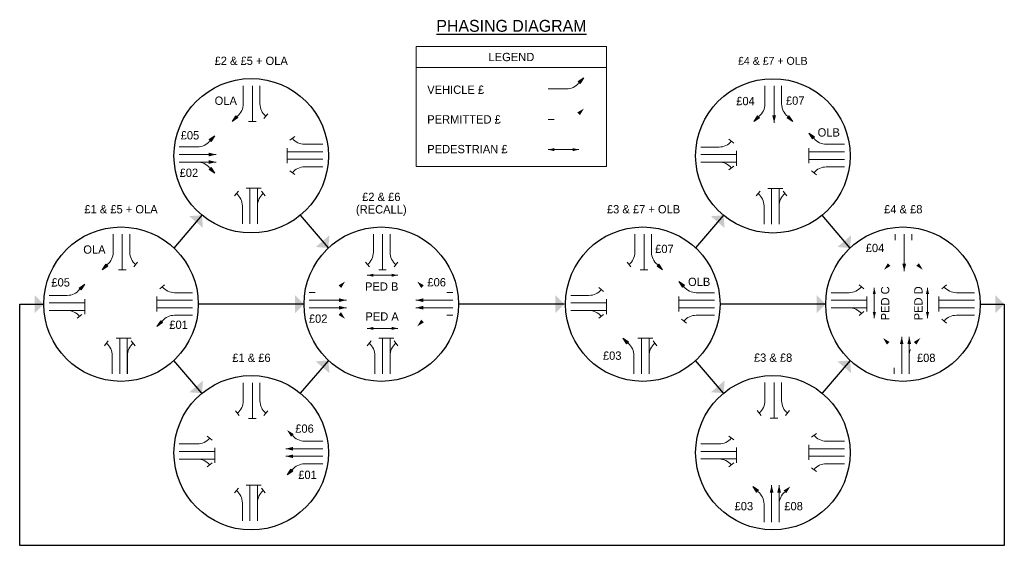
# Paper-space layout '17 TRAFFIC SIGNAL DETAIL' of a CAD drawing. Header units: feet. Extents: x -1.8 to 50.8, y 1.6 to 23.6.
# Tile 3 of 3: x 34.3 to 50.8, y 13.2 to 22. Entities that reach past the tile are written whole.
import ezdxf
from ezdxf.enums import TextEntityAlignment as Align

# ---------------------------------------------------------------- set-up
doc = ezdxf.new("R2010")
doc.units = ezdxf.units.FT
doc.header["$LTSCALE"] = 20
doc.header["$MEASUREMENT"] = 0
for name, pattern in [('DGN Style 1', [0.216373, 0.000360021, -0.216013]), ('DGN Style 2', [0.360021, 0.216013, -0.144009]), ('foctvex', [0])]:
    doc.linetypes.add(name, pattern=pattern)
doc.layers.get('0').update_dxf_attribs({"lineweight": 15, "true_color": 0xc2ced6})
doc.layers.add('SH_Data', color=7, linetype='Continuous', lineweight=15)
doc.layers.add('SH_Text', color=7, linetype='Continuous', lineweight=35)
doc.styles.add('Font 31 Normal (0.14)', font='font31.shx', dxfattribs={"height": 2.8})
doc.styles.add('Slanted Normal (0.14) Font 31', font='font31.shx', dxfattribs={"height": 0.14})
doc.styles.add('Style-font31', font='font31.shx')

# ---------------------------------------------------------------- blocks, each defined once
blk = doc.blocks.new('TERMF')
at = {"linetype": 'foctvex'}
blk.add_hatch(color=4, dxfattribs=at).paths.add_polyline_path([(-0.14, -0.028), (-0.14, 0.028), (0, 0)])
at = {"color": 4, "linetype": 'Continuous', "lineweight": 15, "flags": 128}
blk.add_lwpolyline([(-0.14, -0.028), (-0.14, 0.028), (0, 0), (-0.14, -0.028)], dxfattribs=at)
blk = doc.blocks.new('*U1281')
at = {"layer": 'SH_Data', "color": 2, "linetype": 'Continuous', "lineweight": 13, "extrusion": (0, 0, -1), "flags": 128}
blk.add_lwpolyline([(-0.096, 0.308), (-0.096, -0.005, 0.227198), (0.006, -0.217)], format="xyb", dxfattribs=at)
at = {"layer": 'SH_Data', "color": 1, "linetype": 'Continuous', "lineweight": 13, "extrusion": (0, 0, -1), "xscale": 0.8222475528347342, "yscale": 0.8222475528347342, "zscale": 0.8222475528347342, "rotation": 314.9229827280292}
blk.add_blockref('TERMF', (0.096, -0.308), dxfattribs=at)
blk = doc.blocks.new('TERMF_4')
at = {"layer": 'SH_Data', "color": 1, "linetype": 'Continuous', "lineweight": 13, "extrusion": (0, 0, -1)}
blk.add_solid([(0.156, 0.039), (0, 0), (0.156, -0.039)], dxfattribs=at)
blk = doc.blocks.new('*U1288')
at = {"layer": 'SH_Data', "color": 2, "linetype": 'DGN Style 1', "lineweight": 13, "flags": 128}
blk.add_lwpolyline([(-0.115, 0.37), (-0.115, -0.006, 0.227198), (0.007, -0.261)], format="xyb", dxfattribs=at)
at = {"layer": 'SH_Data', "color": 1, "linetype": 'Continuous', "lineweight": 13, "xscale": 0.986697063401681, "yscale": 0.986697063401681, "zscale": 0.986697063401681, "rotation": 314.9229827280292}
blk.add_blockref('TERMF_4', (0.115, -0.37), dxfattribs=at)
blk = doc.blocks.new('TERMF_5')
at = {"layer": 'SH_Data', "color": 1, "linetype": 'Continuous', "lineweight": 13}
blk.add_solid([(-0.156, 0.039), (0, 0), (-0.156, -0.039)], dxfattribs=at)
blk = doc.blocks.new('TERMF_6')
at = {"layer": 'SH_Data', "color": 1, "linetype": 'Continuous', "lineweight": 13}
blk.add_solid([(-0.156, 0.039), (0, 0), (-0.156, -0.039)], dxfattribs=at)
blk = doc.blocks.new('*U1291')
at = {"layer": 'SH_Data', "color": 2, "linetype": 'DGN Style 2', "lineweight": 13}
blk.add_line((0.375, 0), (-0.375, 0), dxfattribs=at)
at = {"layer": 'SH_Data', "color": 1, "linetype": 'Continuous', "lineweight": 13, "extrusion": (0, 0, -1), "xscale": 0.9754271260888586, "yscale": 0.9754271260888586, "zscale": 0.9754271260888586, "rotation": 9.12631102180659e-12}
blk.add_blockref('TERMF_6', (0.375, 0), dxfattribs=at)
at = {"layer": 'SH_Data', "color": 1, "linetype": 'Continuous', "lineweight": 13, "xscale": 0.9754271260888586, "yscale": 0.9754271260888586, "zscale": 0.9754271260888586, "rotation": 9.12631102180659e-12}
blk.add_blockref('TERMF_5', (0.375, 0), dxfattribs=at)
blk = doc.blocks.new('PED')
at = {"layer": 'SH_Data', "color": 2, "linetype": 'DGN Style 2', "lineweight": 13}
blk.add_blockref('*U1291', (0, 0), dxfattribs=at)
blk = doc.blocks.new('STHRU')
at = {"layer": 'SH_Data', "color": 2, "linetype": 'Continuous', "lineweight": 13}
for p, q in [((0, 0), (0.731, 0)), ((0.731, -0.077), (0.731, 0.077))]:
    blk.add_line(p, q, dxfattribs=at)
blk = doc.blocks.new('*U1282')
at = {"layer": 'SH_Data', "color": 2, "linetype": 'Continuous', "lineweight": 13}
blk.add_line((0.001, 0.283), (0.067, 0.201), dxfattribs=at)
at = {"layer": 'SH_Data', "color": 2, "linetype": 'Continuous', "lineweight": 13, "flags": 128}
blk.add_lwpolyline([(-0.067, -0.283), (-0.067, 0.03, -0.227198), (0.034, 0.242)], format="xyb", dxfattribs=at)
blk = doc.blocks.new('TERMF_1')
at = {"layer": 'SH_Data', "color": 1, "linetype": 'Continuous', "lineweight": 13, "extrusion": (0, 0, -1)}
blk.add_solid([(0.156, 0.039), (0, 0), (0.156, -0.039)], dxfattribs=at)
blk = doc.blocks.new('TERMF_2')
at = {"layer": 'SH_Data', "color": 1, "linetype": 'Continuous', "lineweight": 13}
blk.add_solid([(-0.156, 0.039), (0, 0), (-0.156, -0.039)], dxfattribs=at)
blk = doc.blocks.new('*U1284')
at = {"layer": 'SH_Data', "color": 2, "linetype": 'Continuous', "lineweight": 13}
blk.add_line((0.32, 0), (-0.32, 0), dxfattribs=at)
at = {"layer": 'SH_Data', "color": 1, "linetype": 'Continuous', "lineweight": 13, "xscale": 0.8222464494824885, "yscale": 0.8222464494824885, "zscale": 0.8222464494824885, "rotation": 9.126311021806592e-12}
blk.add_blockref('TERMF_2', (0.32, 0), dxfattribs=at)
blk = doc.blocks.new('TERMF_3')
at = {"layer": 'SH_Data', "color": 1, "linetype": 'Continuous', "lineweight": 13, "extrusion": (0, 0, -1)}
blk.add_solid([(0.156, 0.039), (0, 0), (0.156, -0.039)], dxfattribs=at)
blk = doc.blocks.new('*U1286')
at = {"layer": 'SH_Data', "color": 2, "linetype": 'DGN Style 1', "lineweight": 13, "flags": 128}
blk.add_lwpolyline([(0.115, -0.37), (0.115, 0.006, 0.227198), (-0.007, 0.261)], format="xyb", dxfattribs=at)
at = {"layer": 'SH_Data', "color": 1, "linetype": 'Continuous', "lineweight": 13, "xscale": 0.986697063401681, "yscale": 0.986697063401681, "zscale": 0.986697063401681, "rotation": 134.9229827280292}
blk.add_blockref('TERMF_3', (-0.115, 0.37), dxfattribs=at)
blk = doc.blocks.new('TERMF_7')
at = {"layer": 'SH_Data', "color": 1, "linetype": 'Continuous', "lineweight": 13, "extrusion": (0, 0, -1)}
blk.add_solid([(0.156, 0.039), (0, 0), (0.156, -0.039)], dxfattribs=at)
blk = doc.blocks.new('*U1294')
at = {"layer": 'SH_Data', "color": 2, "linetype": 'DGN Style 1', "lineweight": 13, "flags": 128}
blk.add_lwpolyline([(-0.3, 0.094), (0.005, 0.094, -0.227198), (0.212, -0.005)], format="xyb", dxfattribs=at)
at = {"layer": 'SH_Data', "color": 1, "linetype": 'Continuous', "lineweight": 13, "extrusion": (0, 0, -1), "xscale": 0.801444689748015, "yscale": 0.801444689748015, "zscale": 0.801444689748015, "rotation": 224.9359150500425}
blk.add_blockref('TERMF_7', (-0.3, -0.094), dxfattribs=at)
blk = doc.blocks.new('TERMF_8')
at = {"layer": 'SH_Data', "color": 1, "linetype": 'Continuous', "lineweight": 13, "extrusion": (0, 0, -1)}
blk.add_solid([(0.156, 0.039), (0, 0), (0.156, -0.039)], dxfattribs=at)
blk = doc.blocks.new('*U1296')
at = {"layer": 'SH_Data', "color": 2, "linetype": 'DGN Style 1', "lineweight": 13, "flags": 128}
blk.add_lwpolyline([(0.3, -0.094), (-0.005, -0.094, -0.227198), (-0.212, 0.005)], format="xyb", dxfattribs=at)
at = {"layer": 'SH_Data', "color": 1, "linetype": 'Continuous', "lineweight": 13, "extrusion": (0, 0, -1), "xscale": 0.801444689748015, "yscale": 0.801444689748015, "zscale": 0.801444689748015, "rotation": 44.93591505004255}
blk.add_blockref('TERMF_8', (0.3, 0.094), dxfattribs=at)
blk = doc.blocks.new('TERMF_9')
at = {"layer": 'SH_Data', "color": 1, "linetype": 'Continuous', "lineweight": 13, "extrusion": (0, 0, -1)}
blk.add_solid([(0.156, 0.039), (0, 0), (0.156, -0.039)], dxfattribs=at)
blk = doc.blocks.new('*U1298')
at = {"layer": 'SH_Data', "color": 2, "linetype": 'DGN Style 1', "lineweight": 13, "flags": 128}
blk.add_lwpolyline([(0.094, 0.3), (0.094, -0.005, -0.227198), (-0.005, -0.212)], format="xyb", dxfattribs=at)
at = {"layer": 'SH_Data', "color": 1, "linetype": 'Continuous', "lineweight": 13, "extrusion": (0, 0, -1), "xscale": 0.8014446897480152, "yscale": 0.8014446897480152, "zscale": 0.8014446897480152, "rotation": 314.9229827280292}
blk.add_blockref('TERMF_9', (0.094, -0.3), dxfattribs=at)
blk = doc.blocks.new('TERMF_10')
at = {"layer": 'SH_Data', "color": 1, "linetype": 'Continuous', "lineweight": 13, "extrusion": (0, 0, -1)}
blk.add_solid([(0.156, 0.039), (0, 0), (0.156, -0.039)], dxfattribs=at)
blk = doc.blocks.new('*U1300')
at = {"layer": 'SH_Data', "color": 2, "linetype": 'DGN Style 1', "lineweight": 13, "extrusion": (0, 0, -1)}
blk.add_arc((-0.171, -0.15), 0.265, 1.221, 51.2007, dxfattribs=at)
at = {"layer": 'SH_Data', "color": 1, "linetype": 'Continuous', "lineweight": 13, "extrusion": (0, 0, -1), "xscale": 0.8014446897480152, "yscale": 0.8014446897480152, "zscale": 0.8014446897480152, "rotation": 134.9229827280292}
blk.add_blockref('TERMF_10', (-0.094, 0.145), dxfattribs=at)

psp = doc.layouts.new('17 TRAFFIC SIGNAL DETAIL')

# ---------------------------------------------------------------- linework, layer by layer
at = {"layer": 'SH_Data'}
psp.add_line((40.942, 21.231), (44.144, 21.231), dxfattribs=at)
at = {"layer": 'SH_Data', "color": 97, "linetype": 'Continuous', "lineweight": 30}
for p, q in [((37.334, 18.741), (36.863, 18.189)), ((39.462, 18.19), (38.991, 18.742)), ((46.114, 18.74), (45.644, 18.19)), ((48.243, 18.189), (47.772, 18.741)), ((39.053, 17.243), (37.272, 17.243)), ((43.433, 17.243), (41.652, 17.243)), ((47.834, 17.243), (46.053, 17.243)), ((37.335, 15.743), (36.863, 16.296)), ((39.462, 16.296), (38.99, 15.743)), ((46.115, 15.744), (45.644, 16.295)), ((48.243, 16.296), (47.772, 15.743))]:
    psp.add_line(p, q, dxfattribs=at)
at = {"layer": 'SH_Data', "flags": 128}
psp.add_lwpolyline([(44.144, 21.581), (40.942, 21.581), (40.942, 19.561), (44.144, 19.561), (44.144, 21.581)], close=True, dxfattribs=at)
at = {"layer": 'SH_Data', "color": 97, "lineweight": 30, "flags": 128}
psp.add_lwpolyline([(50.433, 17.243), (50.839, 17.243), (50.839, 13.181), (34.673, 13.181), (34.267, 13.181), (34.267, 17.243), (34.673, 17.243)], dxfattribs=at)
at = {"layer": 'SH_Data', "color": 2, "linetype": 'Continuous', "lineweight": 13, "flags": 128}
for points in [[(39.368, 14.935), (39.062, 14.935, -0.227198), (38.856, 15.034)], [(47.049, 13.87), (47.049, 13.877, -0.227198), (47.148, 14.083)]]:
    psp.add_lwpolyline(points, format="xyb", dxfattribs=at)
at = {"layer": 'SH_Data', "color": 61, "linetype": 'Continuous', "lineweight": 30}
for centre in [(38.163, 19.743), (46.943, 19.741), (35.972, 17.243), (40.353, 17.243), (44.754, 17.243), (49.133, 17.243), (38.163, 14.741), (46.943, 14.742)]:
    psp.add_circle(centre, 1.3, dxfattribs=at)
at = {"layer": 'SH_Data'}
for points in [[(37.334, 18.741), (37.12, 18.725), (37.351, 18.528)], [(46.114, 18.74), (45.9, 18.724), (46.13, 18.527)], [(39.462, 16.296), (39.249, 16.279), (39.479, 16.082)], [(48.243, 16.296), (48.029, 16.279), (48.26, 16.082)]]:
    psp.add_solid(points, dxfattribs=at)
at = {"layer": 'SH_Data', "extrusion": (0, 0, -1)}
for points in [[(-39.462, 18.19), (-39.249, 18.206), (-39.479, 18.403)], [(-48.243, 18.189), (-48.029, 18.206), (-48.26, 18.403)], [(-34.673, 17.243), (-34.521, 17.394), (-34.521, 17.091)], [(-39.053, 17.243), (-38.902, 17.394), (-38.901, 17.091)], [(-43.433, 17.243), (-43.282, 17.394), (-43.282, 17.091)], [(-47.834, 17.243), (-47.682, 17.394), (-47.682, 17.091)], [(-50.839, 17.243), (-50.687, 17.394), (-50.687, 17.091)], [(-37.335, 15.743), (-37.121, 15.759), (-37.352, 15.956)], [(-46.115, 15.744), (-45.901, 15.76), (-46.132, 15.957)]]:
    psp.add_solid(points, dxfattribs=at)

# ---------------------------------------------------------------- block references
at = {"layer": 'SH_Data', "color": 2, "linetype": 'Continuous', "lineweight": 13, "extrusion": (0, 0, -1)}
for name, p, xscale, yscale, zscale, rotation in [('*U1281', (-43.463, 20.962), 0.9747, 0.9747, 0.9747, 269.9870676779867), ('*U1282', (-38.376, 20.646), 0.9747, 0.9747, 0.9747, 180), ('*U1281', (-37.252, 19.984), 0.9747, 0.9747, 0.9747, 270.0000000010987), ('*U1282', (-46.008, 19.954), 0.9747, 0.9747, 0.9747, 90.00000000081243), ('STHRU', (-45.732, 19.762), 0.8216335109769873, 0.8216335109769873, 0.8216335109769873, 180.0000000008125), ('*U1282', (-39.092, 19.491), 0.9747000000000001, 0.9747000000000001, 0.9747000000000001, 269.9870676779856), ('STHRU', (-45.732, 19.635), 0.8216335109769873, 0.8216335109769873, 0.8216335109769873, 180.0000000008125), ('*U1282', (-47.872, 19.489), 0.9747000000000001, 0.9747000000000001, 0.9747000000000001, 269.9870676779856), ('STHRU', (-38.141, 18.594), 0.8216335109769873, 0.8216335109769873, 0.8216335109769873, 90.00000000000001), ('STHRU', (-38.268, 18.594), 0.8216335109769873, 0.8216335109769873, 0.8216335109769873, 90.00000000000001), ('STHRU', (-46.922, 18.593), 0.8216335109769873, 0.8216335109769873, 0.8216335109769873, 90.00000000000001), ('STHRU', (-47.049, 18.593), 0.8216335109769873, 0.8216335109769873, 0.8216335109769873, 90.00000000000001), ('*U1282', (-36.186, 18.146), 0.9747, 0.9747, 0.9747, 180), ('*U1282', (-40.566, 18.146), 0.9747, 0.9747, 0.9747, 180), ('*U1281', (-35.062, 17.484), 0.9747, 0.9747, 0.9747, 270.0000000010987), ('*U1282', (-48.198, 17.502), 0.9747, 0.9747, 0.9747, 90.00000000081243), ('*U1282', (-43.819, 17.456), 0.9747, 0.9747, 0.9747, 90.00000000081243), ('STHRU', (-34.762, 17.263), 0.8216335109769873, 0.8216335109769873, 0.8216335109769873, 180.0000000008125), ('STHRU', (-43.543, 17.263), 0.8216335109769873, 0.8216335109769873, 0.8216335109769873, 180.0000000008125), ('STHRU', (-47.922, 17.31), 0.8216335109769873, 0.8216335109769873, 0.8216335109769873, 180.0000000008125), ('STHRU', (-47.922, 17.183), 0.8216335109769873, 0.8216335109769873, 0.8216335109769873, 180.0000000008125), ('STHRU', (-34.762, 17.137), 0.8216335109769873, 0.8216335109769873, 0.8216335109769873, 180.0000000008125), ('STHRU', (-43.543, 17.136), 0.8216335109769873, 0.8216335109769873, 0.8216335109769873, 180.0000000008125), ('*U1281', (-36.877, 16.963), 0.9747000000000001, 0.9747000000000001, 0.9747000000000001, 89.9870676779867), ('*U1282', (-45.683, 16.991), 0.9747000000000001, 0.9747000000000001, 0.9747000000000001, 269.9870676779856), ('*U1282', (-50.062, 16.991), 0.9747000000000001, 0.9747000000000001, 0.9747000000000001, 269.9870676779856), ('STHRU', (-35.951, 16.072), 0.8216335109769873, 0.8216335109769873, 0.8216335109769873, 90.00000000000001), ('STHRU', (-36.078, 16.072), 0.8216335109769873, 0.8216335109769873, 0.8216335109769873, 90.00000000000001), ('STHRU', (-40.374, 16.072), 0.8216335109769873, 0.8216335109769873, 0.8216335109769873, 90.00000000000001), ('STHRU', (-40.5, 16.072), 0.8216335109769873, 0.8216335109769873, 0.8216335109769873, 90.00000000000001), ('*U1281', (-44.512, 16.372), 0.9747, 0.9747, 0.9747, 180), ('STHRU', (-44.733, 16.072), 0.8216335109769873, 0.8216335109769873, 0.8216335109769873, 90.00000000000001), ('STHRU', (-44.859, 16.072), 0.8216335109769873, 0.8216335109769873, 0.8216335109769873, 90.00000000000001), ('*U1282', (-38.376, 15.644), 0.9747, 0.9747, 0.9747, 180), ('*U1282', (-47.156, 15.646), 0.9747, 0.9747, 0.9747, 180), ('*U1282', (-37.228, 14.954), 0.9747, 0.9747, 0.9747, 90.00000000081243), ('*U1282', (-46.008, 14.955), 0.9747, 0.9747, 0.9747, 90.00000000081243), ('STHRU', (-36.952, 14.761), 0.8216335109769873, 0.8216335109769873, 0.8216335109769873, 180.0000000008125), ('STHRU', (-45.732, 14.763), 0.8216335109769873, 0.8216335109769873, 0.8216335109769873, 180.0000000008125), ('STHRU', (-36.952, 14.635), 0.8216335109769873, 0.8216335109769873, 0.8216335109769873, 180.0000000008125), ('STHRU', (-45.732, 14.636), 0.8216335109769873, 0.8216335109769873, 0.8216335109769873, 180.0000000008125), ('*U1281', (-39.067, 14.461), 0.9747000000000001, 0.9747000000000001, 0.9747000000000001, 89.9870676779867), ('*U1282', (-47.872, 14.49), 0.9747000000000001, 0.9747000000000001, 0.9747000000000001, 269.9870676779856), ('STHRU', (-38.141, 13.592), 0.8216335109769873, 0.8216335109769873, 0.8216335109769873, 90.00000000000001), ('STHRU', (-38.268, 13.592), 0.8216335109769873, 0.8216335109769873, 0.8216335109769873, 90.00000000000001), ('*U1281', (-46.701, 13.872), 0.9747, 0.9747, 0.9747, 180)]:
    psp.add_blockref(name, p, dxfattribs=dict(at, xscale=xscale, yscale=yscale, zscale=zscale, rotation=rotation))
at = {"layer": 'SH_Data', "color": 2, "linetype": 'Continuous', "lineweight": 13, "xscale": 0.9747, "yscale": 0.9747, "zscale": 0.9747}
for name, p in [('*U1281', (37.936, 20.622)), ('*U1281', (46.716, 20.62)), ('*U1282', (38.334, 18.87)), ('*U1282', (47.114, 18.869)), ('*U1281', (35.746, 18.122)), ('*U1282', (36.144, 16.348)), ('*U1282', (40.566, 16.348)), ('*U1282', (44.925, 16.348)), ('*U1282', (38.334, 13.868))]:
    psp.add_blockref(name, p, dxfattribs=at)
at = {"layer": 'SH_Data', "color": 2, "linetype": 'Continuous', "lineweight": 13}
for name, p, xscale, yscale, zscale, rotation in [('STHRU', (38.183, 20.922), 0.8216335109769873, 0.8216335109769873, 0.8216335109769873, 270), ('*U1282', (39.092, 20.002), 0.9747000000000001, 0.9747000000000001, 0.9747000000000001, 89.98706767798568), ('*U1281', (47.848, 20.029), 0.9747000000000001, 0.9747000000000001, 0.9747000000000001, 269.9870676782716), ('*U1281', (37.252, 19.543), 0.9747000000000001, 0.9747000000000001, 0.9747000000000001, 89.98706767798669), ('*U1282', (46.008, 19.57), 0.9747, 0.9747, 0.9747, 270.0000000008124), ('STHRU', (35.993, 18.422), 0.8216335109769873, 0.8216335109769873, 0.8216335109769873, 270), ('*U1282', (40.154, 18.146), 0.9747, 0.9747, 0.9747, 180), ('STHRU', (40.374, 18.422), 0.8216335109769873, 0.8216335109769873, 0.8216335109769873, 270), ('*U1282', (44.555, 18.146), 0.9747, 0.9747, 0.9747, 180), ('STHRU', (44.775, 18.422), 0.8216335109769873, 0.8216335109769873, 0.8216335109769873, 270), ('*U1282', (36.902, 17.502), 0.9747000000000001, 0.9747000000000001, 0.9747000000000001, 89.98706767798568), ('*U1281', (45.659, 17.53), 0.9747000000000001, 0.9747000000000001, 0.9747000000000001, 269.9870676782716), ('*U1282', (50.062, 17.502), 0.9747000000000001, 0.9747000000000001, 0.9747000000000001, 89.98706767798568), ('*U1282', (35.038, 17.071), 0.9747, 0.9747, 0.9747, 270.0000000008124), ('*U1282', (43.819, 17.071), 0.9747, 0.9747, 0.9747, 270.0000000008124), ('*U1282', (48.198, 17.118), 0.9747, 0.9747, 0.9747, 270.0000000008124), ('*U1282', (37.964, 15.644), 0.9747, 0.9747, 0.9747, 180), ('STHRU', (38.183, 15.92), 0.8216335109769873, 0.8216335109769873, 0.8216335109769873, 270), ('*U1282', (46.745, 15.646), 0.9747, 0.9747, 0.9747, 180), ('STHRU', (46.964, 15.921), 0.8216335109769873, 0.8216335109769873, 0.8216335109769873, 270), ('*U1282', (47.872, 15.002), 0.9747000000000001, 0.9747000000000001, 0.9747000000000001, 89.98706767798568), ('*U1282', (37.228, 14.569), 0.9747, 0.9747, 0.9747, 270.0000000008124), ('*U1282', (46.008, 14.57), 0.9747, 0.9747, 0.9747, 270.0000000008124)]:
    psp.add_blockref(name, p, dxfattribs=dict(at, xscale=xscale, yscale=yscale, zscale=zscale, rotation=rotation))
at = {"layer": 'SH_Data', "color": 1, "linetype": 'Continuous', "lineweight": 13, "extrusion": (0, 0, -1)}
for name, p, xscale, yscale, zscale, rotation in [('*U1284', (-46.964, 20.609), 0.9747, 0.9747, 0.9747, 270.0000000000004), ('*U1284', (-37.263, 19.763), 0.9747, 0.9747, 0.9747, 179.9999999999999), ('*U1284', (-37.263, 19.637), 0.9747, 0.9747, 0.9747, 179.9999999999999), ('*U1284', (-49.154, 18.11), 0.9747, 0.9747, 0.9747, 270.0000000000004), ('*U1284', (-39.453, 17.31), 0.9747, 0.9747, 0.9747, 179.9999999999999), ('*U1284', (-39.453, 17.183), 0.9747, 0.9747, 0.9747, 179.9999999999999), ('TERMF_1', (-38.767, 15.122), 0.801444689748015, 0.801444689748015, 0.801444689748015, 44.93591505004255), ('TERMF_1', (-47.236, 14.172), 0.8014446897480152, 0.8014446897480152, 0.8014446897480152, 134.9229827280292)]:
    psp.add_blockref(name, p, dxfattribs=dict(at, xscale=xscale, yscale=yscale, zscale=zscale, rotation=rotation))
at = {"layer": 'SH_Data', "color": 2, "linetype": 'Continuous', "lineweight": 13, "extrusion": (0, 0, -1)}
for name, p, xscale, yscale, zscale in [('*U1281', (-47.184, 20.62), 0.9747, 0.9747, 0.9747), ('STHRU', (-39.368, 19.81), 0.8216335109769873, 0.8216335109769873, 0.8216335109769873), ('STHRU', (-39.368, 19.683), 0.8216335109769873, 0.8216335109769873, 0.8216335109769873), ('STHRU', (-48.148, 19.809), 0.8216335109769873, 0.8216335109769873, 0.8216335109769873), ('STHRU', (-48.148, 19.682), 0.8216335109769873, 0.8216335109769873, 0.8216335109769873), ('*U1282', (-37.949, 18.87), 0.9747, 0.9747, 0.9747), ('*U1282', (-46.729, 18.869), 0.9747, 0.9747, 0.9747), ('*U1281', (-44.995, 18.122), 0.9747, 0.9747, 0.9747), ('STHRU', (-37.178, 17.31), 0.8216335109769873, 0.8216335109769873, 0.8216335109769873), ('STHRU', (-37.178, 17.183), 0.8216335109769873, 0.8216335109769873, 0.8216335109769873), ('STHRU', (-45.959, 17.31), 0.8216335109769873, 0.8216335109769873, 0.8216335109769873), ('STHRU', (-45.959, 17.183), 0.8216335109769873, 0.8216335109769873, 0.8216335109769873), ('STHRU', (-50.338, 17.31), 0.8216335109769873, 0.8216335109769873, 0.8216335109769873), ('STHRU', (-50.338, 17.183), 0.8216335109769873, 0.8216335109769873, 0.8216335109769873), ('*U1282', (-35.759, 16.348), 0.9747, 0.9747, 0.9747), ('*U1282', (-40.181, 16.348), 0.9747, 0.9747, 0.9747), ('STHRU', (-48.148, 14.809), 0.8216335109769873, 0.8216335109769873, 0.8216335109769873), ('STHRU', (-48.148, 14.683), 0.8216335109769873, 0.8216335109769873, 0.8216335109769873), ('*U1282', (-37.949, 13.868), 0.9747, 0.9747, 0.9747)]:
    psp.add_blockref(name, p, dxfattribs=dict(at, xscale=xscale, yscale=yscale, zscale=zscale))
at = {"layer": 'SH_Data', "color": 2, "linetype": 'DGN Style 1', "lineweight": 13, "xscale": 0.8122499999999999, "yscale": 0.8122499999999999, "zscale": 0.8122499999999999}
for p, rotation in [((43.463, 20.445), 89.99999999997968), ((39.442, 17.531), 89.99999999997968), ((41.258, 16.963), 269.9999999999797), ((48.891, 16.372), 180)]:
    psp.add_blockref('*U1288', p, dxfattribs=dict(at, rotation=rotation))
at = {"layer": 'SH_Data', "color": 2, "linetype": 'DGN Style 2', "lineweight": 13, "xscale": 0.6846945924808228, "yscale": 0.6846945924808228, "zscale": 0.6846945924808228}
psp.add_blockref('PED', (43.419, 19.846), dxfattribs=at)
at = {"layer": 'SH_Data', "color": 1, "linetype": 'Continuous', "lineweight": 13}
for name, p in [('*U1298', (48.907, 18.122)), ('*U1296', (41.258, 17.531)), ('*U1294', (39.442, 17.09)), ('*U1300', (49.332, 16.528))]:
    psp.add_blockref(name, p, dxfattribs=at)
for name, p, xscale, yscale, zscale, rotation in [('*U1286', (49.374, 18.122), 0.8122499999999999, 0.8122499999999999, 0.8122499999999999, 180), ('*U1284', (41.246, 17.31), 0.9747, 0.9747, 0.9747, 179.9999999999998), ('*U1284', (41.246, 17.183), 0.9747, 0.9747, 0.9747, 179.9999999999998), ('*U1284', (49.112, 16.383), 0.9747, 0.9747, 0.9747, 90.00000000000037), ('*U1284', (49.239, 16.383), 0.9747, 0.9747, 0.9747, 90), ('*U1284', (39.056, 14.808), 0.9747, 0.9747, 0.9747, 179.9999999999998), ('*U1284', (39.056, 14.681), 0.9747, 0.9747, 0.9747, 179.9999999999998), ('*U1284', (46.922, 13.883), 0.9747, 0.9747, 0.9747, 90.00000000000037), ('*U1284', (47.049, 13.883), 0.9747, 0.9747, 0.9747, 90)]:
    psp.add_blockref(name, p, dxfattribs=dict(at, xscale=xscale, yscale=yscale, zscale=zscale, rotation=rotation))
at = {"layer": 'SH_Data', "color": 2, "linetype": 'DGN Style 2', "lineweight": 13, "xscale": 0.6846945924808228, "yscale": 0.6846945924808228, "zscale": 0.6846945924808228}
for p, rotation in [((40.374, 17.73), 180), ((48.651, 17.262), 270), ((49.546, 17.262), 270), ((40.374, 16.835), 180)]:
    psp.add_blockref('PED', p, dxfattribs=dict(at, rotation=rotation))

# ---------------------------------------------------------------- texts
at = {"layer": 'SH_Text', "lineweight": 30}
for s, height, style, p in [('%%UPHASING DIAGRAM', 0.2, 'Style-font31', (42.543, 21.931)), ('LEGEND', 0.14, 'Font 31 Normal (0.14)', (42.543, 21.406))]:
    psp.add_text(s, height=height, dxfattribs=dict(at, style=style)).set_placement(p, align=Align.MIDDLE_CENTER)
at = {"layer": 'SH_Text', "linetype": 'Continuous', "lineweight": 13, "style": 'Slanted Normal (0.14) Font 31'}
for s, height, p in [('£2 & £5 + OLA', 0.14, (38.163, 21.342)), ('£4 & £7 + OLB', 0.133, (46.943, 21.341)), ('£1 & £5 + OLA', 0.14, (35.972, 18.842)), ('£3 & £7 + OLB', 0.14, (44.767, 18.842)), ('£4 & £8', 0.14, (49.138, 18.842)), ('£1 & £6', 0.14, (38.167, 16.34)), ('£3 & £8', 0.14, (46.947, 16.342))]:
    psp.add_text(s, height=height, dxfattribs=at).set_placement(p, align=Align.MIDDLE_CENTER)
at = {"layer": 'SH_Text', "style": 'Font 31 Normal (0.14)'}
for s, p in [('VEHICLE £', (41.126, 20.925)), ('PERMITTED £', (41.126, 20.425)), ('PEDESTRIAN £', (41.126, 19.925))]:
    psp.add_text(s, height=0.14, dxfattribs=at).set_placement(p, align=Align.TOP_LEFT)
at = {"layer": 'SH_Text', "linetype": 'Continuous', "lineweight": 13, "style": 'Slanted Normal (0.14) Font 31'}
for s, p in [('OLA', (37.548, 20.74)), ('£04', (46.327, 20.734)), ('£07', (47.163, 20.741)), ('£05', (36.976, 20.157)), ('OLB', (47.697, 20.206)), ('£02', (36.958, 19.526)), ('OLA', (35.337, 18.233)), ('£07', (44.962, 18.244)), ('£04', (48.507, 18.26)), ('£05', (34.8, 17.68)), ('£06', (41.129, 17.682)), ('OLB', (45.516, 17.689)), ('£02', (39.134, 17.069)), ('£01', (36.785, 16.966)), ('£03', (44.083, 16.446)), ('£08', (49.368, 16.409)), ('£06', (38.904, 15.217)), ('£01', (38.955, 14.438)), ('£03', (46.299, 13.911)), ('£08', (47.136, 13.911))]:
    psp.add_text(s, height=0.14, dxfattribs=at).set_placement(p, align=Align.TOP_LEFT)
at = {"layer": 'SH_Text', "linetype": 'DGN Style 1', "lineweight": 13, "style": 'Slanted Normal (0.14) Font 31'}
for s, p in [('PED B', (40.079, 17.61)), ('PED A', (40.085, 17.106))]:
    psp.add_text(s, height=0.14, dxfattribs=at).set_placement(p, align=Align.TOP_LEFT)
for s, p in [('PED C', (48.763, 16.971)), ('PED D', (49.322, 16.971))]:
    psp.add_text(s, height=0.14, rotation=90, dxfattribs=at).set_placement(p, align=Align.TOP_LEFT)
at = {"layer": 'SH_Text', "linetype": 'Continuous', "lineweight": 13, "insert": (40.353, 18.924), "char_height": 0.14, "attachment_point": 5, "line_spacing_factor": 0.9, "style": 'Slanted Normal (0.14) Font 31'}
psp.add_mtext('£2 & £6\\P(RECALL)', dxfattribs=at)

doc.saveas('drawing.dxf')
